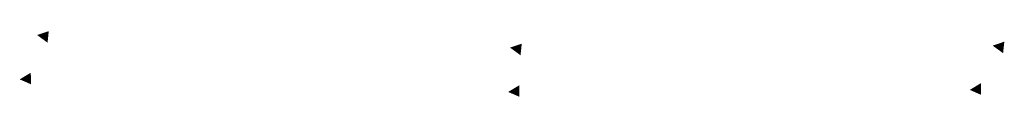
# Model space of a CAD drawing. Extents: x -559 to 8072, y -785 to 867.
# Tile 2 of 27: x 4335 to 5768, y -432 to -336. Entities that reach past the tile are written whole.
import ezdxf

# ---------------------------------------------------------------- set-up
doc = ezdxf.new("R2010")
doc.units = 0
doc.header["$LTSCALE"] = 2
doc.header["$MEASUREMENT"] = 0
doc.layers.add('02___PRT_ALL_AXES', color=7, linetype='CONTINUOUS')

msp = doc.modelspace()

# ---------------------------------------------------------------- hatches: boundary and pattern name
at = {"layer": '02___PRT_ALL_AXES', "linetype": 'Continuous'}
for points in [[(4360, -341.8), (4375.2, -352.9), (4377, -336.1)], [(5063.5, -371.2), (5065.3, -354.4), (5048.3, -360.1)], [(5750.6, -357.2), (5765.8, -368.2), (5767.6, -351.4)], [(4351.1, -413.4), (4350.8, -396.6), (4334.7, -406.3)], [(5062, -431.7), (5061.7, -414.9), (5045.5, -424.6)], [(5733.7, -428.8), (5733.4, -411.9), (5717.3, -421.6)]]:
    msp.add_hatch(color=7, dxfattribs=at).paths.add_polyline_path(points)

doc.saveas('drawing.dxf')
